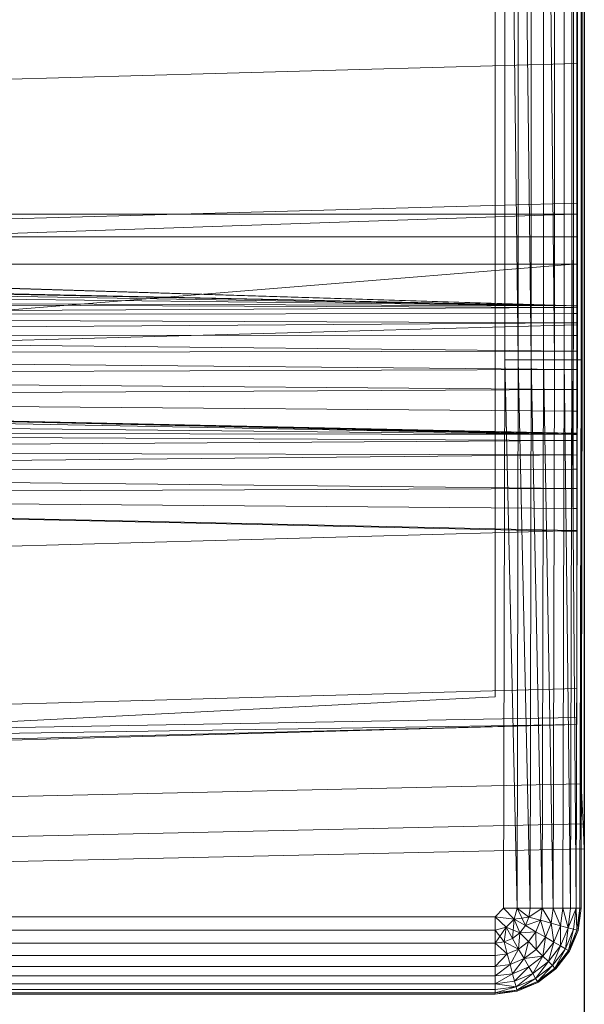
# Model space of a CAD drawing. Header units: metres. Extents: x 391.1 to 427.5, y 12.8 to 28.4.
# Tile 122 of 234: x 407.0807 to 407.1769, y 26.251 to 26.4187. Entities that reach past the tile are written whole.
import ezdxf

# ---------------------------------------------------------------- set-up
doc = ezdxf.new("R2010")
doc.units = ezdxf.units.M
for name, color, linetype, lineweight in [('A-DETL-____-MBND', 7, 'Continuous', 18), ('A-WALL-____-MCUT', 7, 'Continuous', 25), ('A-WALL-____-OTLN', 7, 'Continuous', 25)]:
    doc.layers.add(name, color=color, linetype=linetype, lineweight=lineweight)

# ---------------------------------------------------------------- blocks, each defined once
blk = doc.blocks.new('Family - Evans PA-152028-03_ENLLUMENAT_P0A')
at = {"layer": 'A-WALL-____-MCUT', "color": 253, "true_color": 0xaaaaaa}
blk.add_line((0.85, 0), (1.66046, 0), dxfattribs=at)
at = {"layer": 'A-WALL-____-OTLN', "color": 253, "lineweight": 18, "true_color": 0xaaaaaa}
blk.add_line((0, 0), (1.66046, 0), dxfattribs=at)
at = {"layer": 'A-WALL-____-OTLN', "color": 253, "true_color": 0xaaaaaa}
blk.add_line((0.85, 0), (1.66046, 0), dxfattribs=at)
blk = doc.blocks.new('Family - Inodor PA-152140-03_ENLLUMENAT_P0A')
at = {"layer": 'A-DETL-____-MBND', "color": 253, "true_color": 0xaaaaaa}
for p, q in [((0.72691, 0.38826), (0.72691, 0.01465)), ((0.72691, 0.38826), (0.72691, 0.01465)), ((0.72691, 0.03582), (0.72691, 0.36417)), ((0.72691, 0.36417), (0.72691, 0.03582)), ((0.72747, 0.36417), (0.72747, 0.03582)), ((0.72747, 0.03582), (0.72747, 0.36417)), ((0.71226, 0.05064), (0.71226, 0.35403)), ((0.71226, 0.05064), (0.71226, 0.35403)), ((0.71393, 0.29485), (0.71393, 0.10805)), ((0.71393, 0.29485), (0.71393, 0.10805)), ((0.71621, 0.10805), (0.71393, 0.29485)), ((0.71393, 0.29485), (0.71621, 0.10805)), ((0.71393, 0.29485), (0.71393, 0.10805)), ((0.71621, 0.29485), (0.71621, 0.10805)), ((0.71843, 0.10805), (0.71621, 0.29485)), ((0.71621, 0.29485), (0.71621, 0.10805)), ((0.71621, 0.29485), (0.71843, 0.10805)), ((0.71621, 0.29485), (0.71621, 0.10805)), ((0.71843, 0.29485), (0.71843, 0.10805)), ((0.71843, 0.29485), (0.71843, 0.10805)), ((0.71843, 0.29485), (0.71843, 0.10805)), ((0.72051, 0.29485), (0.72051, 0.10805)), ((0.72239, 0.10805), (0.72051, 0.29485)), ((0.72051, 0.29485), (0.72051, 0.10805)), ((0.72051, 0.29485), (0.72239, 0.10805)), ((0.72051, 0.29485), (0.72051, 0.10805)), ((0.72239, 0.29485), (0.72239, 0.10805)), ((0.72239, 0.29485), (0.72239, 0.10805)), ((0.72239, 0.29485), (0.72239, 0.10805)), ((0.72402, 0.29485), (0.72402, 0.10805)), ((0.72402, 0.29485), (0.72402, 0.10805)), ((0.72402, 0.29485), (0.72402, 0.10805)), ((0.72534, 0.29485), (0.72534, 0.10805)), ((0.72534, 0.29485), (0.72534, 0.10805)), ((0.72534, 0.29485), (0.72534, 0.10805)), ((0.72631, 0.29485), (0.72631, 0.10805)), ((0.72631, 0.29485), (0.72631, 0.10805)), ((0.72631, 0.29485), (0.72631, 0.10805)), ((0.72691, 0.29485), (0.72691, 0.10805)), ((0.72691, 0.29485), (0.72691, 0.10805)), ((0.72691, 0.29485), (0.72691, 0.10805)), ((0.72711, 0.29485), (0.72711, 0.10805)), ((0.72711, 0.29485), (0.72711, 0.10805)), ((0.7262, 0.28262), (0.7262, 0.11722)), ((0.72561, 0.13288), (0.72561, 0.26697)), ((0.72561, 0.26697), (0.72561, 0.13288)), ((0.72561, 0.26697), (0.72561, 0.13288)), ((0.72561, 0.26697), (0.72561, 0.13288)), ((0.7262, 0.26701), (0.7262, 0.13284)), ((0.7262, 0.13339), (0.7262, 0.267)), ((0.7262, 0.18393), (0.7262, 0.15852)), ((0.7262, 0.15852), (0.21652, 0.14444)), ((0.7262, 0.15852), (0.7262, 0.13475)), ((0.7262, 0.13475), (0.21652, 0.12067)), ((0.7262, 0.13475), (0.7262, 0.11399)), ((0.2042, 0.1334), (0.7256, 0.11726)), ((0.7262, 0.11723), (0.2042, 0.1334)), ((0.2042, 0.1334), (0.7256, 0.11726)), ((0.21593, 0.13288), (0.7256, 0.11726)), ((0.21593, 0.13288), (0.7256, 0.11726)), ((0.72561, 0.13288), (0.44571, 0.13288)), ((0.72561, 0.13288), (0.44571, 0.13288)), ((0.72561, 0.13288), (0.44571, 0.13288)), ((0.72561, 0.13288), (0.44571, 0.12326)), ((0.72561, 0.13288), (0.44571, 0.13288)), ((0.72561, 0.13288), (0.44571, 0.12326)), ((0.7256, 0.11726), (0.72561, 0.13288)), ((0.72561, 0.13288), (0.7256, 0.11726)), ((0.72561, 0.13288), (0.7262, 0.13285)), ((0.72561, 0.13288), (0.72561, 0.12899)), ((0.72561, 0.12899), (0.72561, 0.13288)), ((0.7262, 0.13285), (0.72561, 0.13288)), ((0.7262, 0.13284), (0.72561, 0.13288)), ((0.7262, 0.13284), (0.72561, 0.13288)), ((0.7262, 0.13339), (0.7262, 0.13285)), ((0.7262, 0.12897), (0.7262, 0.13285)), ((0.7262, 0.11728), (0.7262, 0.13284)), ((0.72561, 0.12899), (0.44571, 0.12899)), ((0.72561, 0.12899), (0.44571, 0.12899)), ((0.7262, 0.12897), (0.72561, 0.12899)), ((0.72561, 0.12899), (0.72561, 0.12431)), ((0.72561, 0.12431), (0.72561, 0.12899)), ((0.7262, 0.12897), (0.72561, 0.12899)), ((0.7262, 0.12431), (0.7262, 0.12897)), ((0.72561, 0.12431), (0.44571, 0.12431)), ((0.72561, 0.12431), (0.44571, 0.12431)), ((0.72561, 0.12431), (0.44572, 0.10165)), ((0.72561, 0.12431), (0.44572, 0.10165)), ((0.72555, 0.09531), (0.72561, 0.12431)), ((0.72561, 0.12431), (0.72555, 0.09531)), ((0.7262, 0.12431), (0.72561, 0.12431)), ((0.7262, 0.1243), (0.72561, 0.12431)), ((0.72561, 0.12431), (0.7262, 0.12431)), ((0.7262, 0.12428), (0.72561, 0.12431)), ((0.72561, 0.12431), (0.7262, 0.1243)), ((0.7262, 0.12428), (0.72561, 0.12431)), ((0.7262, 0.1243), (0.7262, 0.12431)), ((0.7262, 0.12428), (0.7262, 0.1243)), ((0.7262, 0.09539), (0.7262, 0.12428)), ((0.7256, 0.11726), (0.44571, 0.12326)), ((0.44571, 0.12326), (0.7256, 0.11726)), ((0.7256, 0.11726), (0.44571, 0.12326)), ((0.44571, 0.12326), (0.7256, 0.11726)), ((0.7256, 0.11726), (0.44571, 0.12295)), ((0.44571, 0.12295), (0.7256, 0.11726)), ((0.7256, 0.11726), (0.44571, 0.12197)), ((0.44571, 0.12197), (0.7256, 0.11726)), ((0.7256, 0.11726), (0.44571, 0.12037)), ((0.44571, 0.12037), (0.7256, 0.11726)), ((0.7256, 0.11726), (0.44571, 0.11819)), ((0.44571, 0.11819), (0.7256, 0.11726)), ((0.44571, 0.11819), (0.7256, 0.11694)), ((0.44571, 0.11819), (0.7256, 0.11694)), ((0.7256, 0.11694), (0.44571, 0.11552)), ((0.7256, 0.11694), (0.44571, 0.11552)), ((0.7256, 0.11596), (0.44571, 0.11552)), ((0.7256, 0.11596), (0.44571, 0.11552)), ((0.7262, 0.11728), (0.7256, 0.11726)), ((0.7256, 0.11726), (0.7262, 0.11728)), ((0.7262, 0.11722), (0.7256, 0.11726)), ((0.7256, 0.11726), (0.7256, 0.11694)), ((0.7256, 0.11694), (0.7256, 0.11726)), ((0.7262, 0.11722), (0.7256, 0.11726)), ((0.7262, 0.11723), (0.7256, 0.11726)), ((0.7262, 0.11723), (0.7256, 0.11726)), ((0.7262, 0.11691), (0.7256, 0.11694)), ((0.7256, 0.11694), (0.7256, 0.11596)), ((0.7256, 0.11596), (0.7256, 0.11694)), ((0.7262, 0.11691), (0.7256, 0.11694)), ((0.7262, 0.11594), (0.7256, 0.11596)), ((0.7256, 0.11596), (0.7256, 0.11436)), ((0.7256, 0.11436), (0.7256, 0.11596)), ((0.7262, 0.11594), (0.7256, 0.11596)), ((0.7262, 0.11723), (0.7262, 0.11728)), ((0.7262, 0.11691), (0.7262, 0.11722)), ((0.7262, 0.11594), (0.7262, 0.11691)), ((0.7262, 0.11434), (0.7262, 0.11594)), ((0.7256, 0.11436), (0.44571, 0.11552)), ((0.44571, 0.11552), (0.7256, 0.11436)), ((0.7256, 0.11436), (0.44571, 0.11242)), ((0.7256, 0.11436), (0.44571, 0.11242)), ((0.7262, 0.11434), (0.7256, 0.11436)), ((0.7256, 0.11436), (0.7256, 0.11219)), ((0.7256, 0.11219), (0.7256, 0.11436)), ((0.7262, 0.11434), (0.7256, 0.11436)), ((0.7262, 0.11218), (0.7262, 0.11434)), ((0.7262, 0.11399), (0.21652, 0.09991)), ((0.7256, 0.11219), (0.44571, 0.11242)), ((0.44571, 0.11242), (0.7256, 0.11219)), ((0.44571, 0.11242), (0.7256, 0.10951)), ((0.44571, 0.11242), (0.7256, 0.10951)), ((0.7262, 0.11399), (0.7262, 0.07896)), ((0.7262, 0.11218), (0.7256, 0.11219)), ((0.7256, 0.11219), (0.7256, 0.10951)), ((0.7256, 0.10951), (0.7256, 0.11219)), ((0.7262, 0.11218), (0.7256, 0.11219)), ((0.7262, 0.10951), (0.7262, 0.11218)), ((0.7256, 0.10951), (0.44571, 0.10898)), ((0.7256, 0.10951), (0.44571, 0.10898)), ((0.7262, 0.10951), (0.7256, 0.10951)), ((0.7256, 0.10951), (0.7256, 0.10641)), ((0.7262, 0.10951), (0.7256, 0.10951)), ((0.7256, 0.10951), (0.7262, 0.10951)), ((0.7256, 0.10641), (0.7256, 0.10951)), ((0.7262, 0.10951), (0.7256, 0.10951)), ((0.7262, 0.10642), (0.7262, 0.10951)), ((0.7256, 0.10641), (0.44571, 0.10898)), ((0.44571, 0.10898), (0.7256, 0.10641)), ((0.71393, 0.10805), (0.71373, 0.01465)), ((0.71393, 0.10805), (0.71373, 0.01465)), ((0.71393, 0.10805), (0.71373, 0.01465)), ((0.71621, 0.10805), (0.71393, 0.10805)), ((0.71621, 0.10805), (0.71393, 0.10805)), ((0.71601, 0.01465), (0.71393, 0.10805)), ((0.71393, 0.10805), (0.71601, 0.01465)), ((0.71621, 0.10805), (0.71601, 0.01465)), ((0.71621, 0.10805), (0.71601, 0.01465)), ((0.71621, 0.10805), (0.71601, 0.01465)), ((0.71843, 0.10805), (0.71621, 0.10805)), ((0.71843, 0.10805), (0.71621, 0.10805)), ((0.71823, 0.01465), (0.71621, 0.10805)), ((0.71621, 0.10805), (0.71823, 0.01465)), ((0.71843, 0.10805), (0.71823, 0.01465)), ((0.71843, 0.10805), (0.71823, 0.01465)), ((0.71843, 0.10805), (0.71823, 0.01465)), ((0.72051, 0.10805), (0.71843, 0.10805)), ((0.72051, 0.10805), (0.71843, 0.10805)), ((0.72031, 0.01465), (0.71843, 0.10805)), ((0.71843, 0.10805), (0.72031, 0.01465)), ((0.72051, 0.10805), (0.72031, 0.01465)), ((0.72051, 0.10805), (0.72031, 0.01465)), ((0.72051, 0.10805), (0.72031, 0.01465)), ((0.72239, 0.10805), (0.72051, 0.10805)), ((0.72239, 0.10805), (0.72051, 0.10805)), ((0.72219, 0.01465), (0.72051, 0.10805)), ((0.72051, 0.10805), (0.72219, 0.01465)), ((0.72239, 0.10805), (0.72219, 0.01465)), ((0.72239, 0.10805), (0.72219, 0.01465)), ((0.72239, 0.10805), (0.72219, 0.01465)), ((0.72402, 0.10805), (0.72239, 0.10805)), ((0.72402, 0.10805), (0.72239, 0.10805)), ((0.72402, 0.10805), (0.72382, 0.01465)), ((0.72402, 0.10805), (0.72382, 0.01465)), ((0.72402, 0.10805), (0.72382, 0.01465)), ((0.72534, 0.10805), (0.72402, 0.10805)), ((0.72534, 0.10805), (0.72402, 0.10805)), ((0.72534, 0.10805), (0.72402, 0.10805)), ((0.72514, 0.01465), (0.72402, 0.10805)), ((0.72402, 0.10805), (0.72514, 0.01465)), ((0.72534, 0.10805), (0.72514, 0.01465)), ((0.72534, 0.10805), (0.72514, 0.01465)), ((0.72534, 0.10805), (0.72514, 0.01465)), ((0.72631, 0.10805), (0.72534, 0.10805)), ((0.72631, 0.10805), (0.72534, 0.10805)), ((0.72631, 0.10805), (0.72534, 0.10805)), ((0.72611, 0.01465), (0.72534, 0.10805)), ((0.72534, 0.10805), (0.72611, 0.01465)), ((0.72631, 0.10805), (0.72611, 0.01465)), ((0.72631, 0.10805), (0.72611, 0.01465)), ((0.72631, 0.10805), (0.72611, 0.01465)), ((0.72691, 0.10805), (0.72631, 0.10805)), ((0.72691, 0.10805), (0.72631, 0.10805)), ((0.72691, 0.10805), (0.72631, 0.10805)), ((0.72691, 0.10805), (0.72671, 0.01465)), ((0.72691, 0.10805), (0.72671, 0.01465)), ((0.72691, 0.10805), (0.72671, 0.01465)), ((0.72711, 0.10805), (0.72691, 0.10805)), ((0.72711, 0.10805), (0.72691, 0.01465)), ((0.72711, 0.10805), (0.72691, 0.10805)), ((0.72711, 0.10805), (0.72691, 0.01465)), ((0.72711, 0.10805), (0.72691, 0.10805)), ((0.72691, 0.01465), (0.72691, 0.10805)), ((0.72691, 0.10805), (0.72691, 0.01465)), ((0.7256, 0.10641), (0.44571, 0.10533)), ((0.7256, 0.10641), (0.44571, 0.10533)), ((0.7262, 0.10642), (0.7256, 0.10641)), ((0.7262, 0.10642), (0.7256, 0.10641)), ((0.7256, 0.10641), (0.7262, 0.10642)), ((0.7256, 0.10641), (0.7262, 0.10642)), ((0.7262, 0.10641), (0.7256, 0.10641)), ((0.7256, 0.10298), (0.7256, 0.10641)), ((0.7262, 0.10641), (0.7256, 0.10641)), ((0.7256, 0.10641), (0.7256, 0.10298)), ((0.7262, 0.10642), (0.7262, 0.10642)), ((0.7262, 0.10641), (0.7262, 0.10642)), ((0.7262, 0.10299), (0.7262, 0.10641)), ((0.7256, 0.10298), (0.44571, 0.10533)), ((0.44571, 0.10533), (0.7256, 0.10298)), ((0.7256, 0.10298), (0.44571, 0.10156)), ((0.7256, 0.10298), (0.44571, 0.10156)), ((0.7262, 0.10299), (0.7256, 0.10298)), ((0.7256, 0.10298), (0.7262, 0.10299)), ((0.7262, 0.10298), (0.7256, 0.10298)), ((0.7262, 0.10297), (0.7256, 0.10298)), ((0.7256, 0.10298), (0.7262, 0.10298)), ((0.7256, 0.10298), (0.7256, 0.09932)), ((0.7256, 0.09932), (0.7256, 0.10298)), ((0.7262, 0.10297), (0.7256, 0.10298)), ((0.7262, 0.10298), (0.7262, 0.10299)), ((0.7262, 0.10297), (0.7262, 0.10298)), ((0.7262, 0.09933), (0.7262, 0.10297)), ((0.72555, 0.09531), (0.44566, 0.10065)), ((0.44566, 0.10065), (0.72555, 0.09531)), ((0.7256, 0.09932), (0.44571, 0.10156)), ((0.44571, 0.10156), (0.7256, 0.09932)), ((0.44571, 0.10156), (0.7256, 0.09555)), ((0.7262, 0.09542), (0.44571, 0.10156)), ((0.44571, 0.10156), (0.7256, 0.09555)), ((0.72555, 0.09531), (0.44572, 0.10165)), ((0.44572, 0.10165), (0.72555, 0.09531)), ((0.7262, 0.09933), (0.7256, 0.09932)), ((0.7256, 0.09932), (0.7262, 0.09933)), ((0.7256, 0.09932), (0.7256, 0.09555)), ((0.7262, 0.09932), (0.7256, 0.09932)), ((0.7256, 0.09555), (0.7256, 0.09932)), ((0.7262, 0.09932), (0.7256, 0.09932)), ((0.7262, 0.09932), (0.7262, 0.09933)), ((0.7262, 0.09556), (0.7262, 0.09932)), ((0.72555, 0.09531), (0.44566, 0.0982)), ((0.44566, 0.0982), (0.72555, 0.09531)), ((0.72555, 0.09531), (0.44566, 0.09576)), ((0.44566, 0.09576), (0.72555, 0.09531)), ((0.44566, 0.09576), (0.72555, 0.09431)), ((0.44566, 0.09576), (0.72555, 0.09431)), ((0.72555, 0.09431), (0.44566, 0.09248)), ((0.72555, 0.09431), (0.44566, 0.09248)), ((0.7262, 0.09539), (0.72555, 0.09531)), ((0.72555, 0.09531), (0.7262, 0.09539)), ((0.7262, 0.09528), (0.72555, 0.09531)), ((0.72555, 0.09531), (0.72555, 0.09431)), ((0.72555, 0.09431), (0.72555, 0.09531)), ((0.7262, 0.09528), (0.72555, 0.09531)), ((0.7262, 0.09428), (0.72555, 0.09431)), ((0.72555, 0.09431), (0.72555, 0.09185)), ((0.72555, 0.09185), (0.72555, 0.09431)), ((0.7262, 0.09428), (0.72555, 0.09431)), ((0.7262, 0.09556), (0.7256, 0.09555)), ((0.7256, 0.09555), (0.7262, 0.09556)), ((0.7262, 0.09552), (0.7256, 0.09555)), ((0.7262, 0.09555), (0.7256, 0.09555)), ((0.7262, 0.09553), (0.7256, 0.09555)), ((0.7256, 0.09555), (0.7262, 0.09555)), ((0.7262, 0.09552), (0.7256, 0.09555)), ((0.7256, 0.09555), (0.7262, 0.09553)), ((0.7262, 0.09555), (0.7262, 0.09556)), ((0.7262, 0.09553), (0.7262, 0.09555)), ((0.7262, 0.09552), (0.7262, 0.09553)), ((0.7262, 0.09542), (0.7262, 0.09552)), ((0.7262, 0.09528), (0.7262, 0.09539)), ((0.7262, 0.09428), (0.7262, 0.09528)), ((0.7262, 0.09183), (0.7262, 0.09428)), ((0.72555, 0.09185), (0.44566, 0.09248)), ((0.44566, 0.09248), (0.72555, 0.09185)), ((0.72555, 0.09185), (0.44566, 0.08906)), ((0.72555, 0.09185), (0.44566, 0.08906)), ((0.7262, 0.09183), (0.72555, 0.09185)), ((0.72555, 0.09185), (0.72555, 0.08942)), ((0.72555, 0.08942), (0.72555, 0.09185)), ((0.7262, 0.09183), (0.72555, 0.09185)), ((0.7262, 0.08941), (0.7262, 0.09183)), ((0.72555, 0.08942), (0.44566, 0.08906)), ((0.72555, 0.08942), (0.44566, 0.08906)), ((0.72555, 0.08614), (0.44566, 0.08906)), ((0.44566, 0.08906), (0.72555, 0.08614)), ((0.7262, 0.08941), (0.72555, 0.08942)), ((0.72555, 0.08942), (0.72555, 0.08614)), ((0.72555, 0.08614), (0.72555, 0.08942)), ((0.7262, 0.08941), (0.72555, 0.08942)), ((0.7262, 0.08614), (0.7262, 0.08941)), ((0.72555, 0.08614), (0.44566, 0.08497)), ((0.72555, 0.08614), (0.44566, 0.08497)), ((0.7262, 0.08614), (0.72555, 0.08614)), ((0.7262, 0.08614), (0.72555, 0.08614)), ((0.72555, 0.08614), (0.7262, 0.08614)), ((0.72555, 0.08272), (0.72555, 0.08614)), ((0.7262, 0.08614), (0.72555, 0.08614)), ((0.72555, 0.08614), (0.72555, 0.08272)), ((0.7262, 0.08614), (0.7262, 0.08614)), ((0.7262, 0.08273), (0.7262, 0.08614)), ((0.72555, 0.08272), (0.44566, 0.08497)), ((0.44566, 0.08497), (0.72555, 0.08272)), ((0.44566, 0.08497), (0.72555, 0.07896)), ((0.7262, 0.07882), (0.44566, 0.08497)), ((0.44566, 0.08497), (0.72555, 0.07896)), ((0.7262, 0.08273), (0.72555, 0.08272)), ((0.72555, 0.08272), (0.7262, 0.08273)), ((0.7262, 0.08272), (0.72555, 0.08272)), ((0.72555, 0.08272), (0.72555, 0.07896)), ((0.7262, 0.08271), (0.72555, 0.08272)), ((0.72555, 0.08272), (0.7262, 0.08272)), ((0.72555, 0.07896), (0.72555, 0.08272)), ((0.7262, 0.08271), (0.72555, 0.08272)), ((0.7262, 0.08272), (0.7262, 0.08273)), ((0.7262, 0.08271), (0.7262, 0.08272)), ((0.7262, 0.07897), (0.7262, 0.08271)), ((0.7262, 0.07896), (0.21652, 0.06488)), ((0.7262, 0.07897), (0.72555, 0.07896)), ((0.72555, 0.07896), (0.7262, 0.07897)), ((0.7262, 0.07894), (0.72555, 0.07896)), ((0.7262, 0.07896), (0.72555, 0.07896)), ((0.7262, 0.07894), (0.72555, 0.07896)), ((0.72555, 0.07896), (0.7262, 0.07896)), ((0.7262, 0.07894), (0.72555, 0.07896)), ((0.72555, 0.07896), (0.7262, 0.07894)), ((0.7262, 0.07896), (0.7262, 0.07897)), ((0.7262, 0.07896), (0.7262, 0.05207)), ((0.7262, 0.07894), (0.7262, 0.07896)), ((0.7262, 0.07882), (0.7262, 0.07894)), ((0.7262, 0.07894), (0.7262, 0.07894)), ((0.7262, 0.05207), (0.21652, 0.03799)), ((0.7262, 0.05207), (0.7262, 0.04712)), ((0.71226, 0.05064), (0.54781, 0.04228)), ((0.57586, 0.0437), (0.71226, 0.05064)), ((0.7262, 0.04712), (0.21652, 0.03799)), ((0.7262, 0.04712), (0.7262, 0.04594)), ((0.7262, 0.04594), (0.21652, 0.03799)), ((0.7262, 0.04594), (0.21652, 0.03305)), ((0.7262, 0.04594), (0.21652, 0.03186)), ((0.40749, 0.0287), (0.72691, 0.03582)), ((0.40749, 0.0287), (0.72691, 0.03582)), ((0.72725, 0.02899), (0.72691, 0.03582)), ((0.72691, 0.03582), (0.72725, 0.02899)), ((0.72747, 0.03582), (0.72747, 0.02899)), ((0.72747, 0.02899), (0.72747, 0.03582)), ((0.40776, 0.02187), (0.72725, 0.02899)), ((0.40776, 0.02187), (0.72725, 0.02899)), ((0.72747, 0.02477), (0.72725, 0.02899)), ((0.72725, 0.02899), (0.72747, 0.02477)), ((0.72747, 0.02899), (0.72747, 0.02477)), ((0.72747, 0.02477), (0.72747, 0.02899)), ((0.40793, 0.01764), (0.72747, 0.02477)), ((0.40793, 0.01764), (0.72747, 0.02477)), ((0.71373, 0.01465), (0.71226, 0.01318)), ((0.71373, 0.01465), (0.71226, 0.01318)), ((0.71373, 0.01465), (0.71226, 0.01318)), ((0.71601, 0.01465), (0.71373, 0.01465)), ((0.71551, 0.01277), (0.71373, 0.01465)), ((0.71601, 0.01465), (0.71373, 0.01465)), ((0.71373, 0.01465), (0.71601, 0.01465)), ((0.71373, 0.01465), (0.71551, 0.01277)), ((0.71373, 0.01465), (0.71551, 0.01277)), ((0.71601, 0.01465), (0.71551, 0.01277)), ((0.71601, 0.01465), (0.71551, 0.01277)), ((0.71601, 0.01465), (0.71551, 0.01277)), ((0.71823, 0.01465), (0.71601, 0.01465)), ((0.71802, 0.01311), (0.71601, 0.01465)), ((0.71823, 0.01465), (0.71601, 0.01465)), ((0.71823, 0.01465), (0.71601, 0.01465)), ((0.71802, 0.01311), (0.71601, 0.01465)), ((0.71601, 0.01465), (0.71802, 0.01311)), ((0.71601, 0.01465), (0.71743, 0.01167)), ((0.71601, 0.01465), (0.71743, 0.01167)), ((0.71802, 0.01311), (0.71823, 0.01465)), ((0.72031, 0.01465), (0.71802, 0.01311)), ((0.71802, 0.01311), (0.71823, 0.01465)), ((0.72031, 0.01465), (0.71802, 0.01311)), ((0.71823, 0.01465), (0.71802, 0.01311)), ((0.72031, 0.01465), (0.71823, 0.01465)), ((0.72031, 0.01465), (0.71823, 0.01465)), ((0.72031, 0.01465), (0.71823, 0.01465)), ((0.72031, 0.01465), (0.72003, 0.01257)), ((0.72031, 0.01465), (0.72003, 0.01257)), ((0.72031, 0.01465), (0.72003, 0.01257)), ((0.72219, 0.01465), (0.72031, 0.01465)), ((0.72219, 0.01465), (0.72031, 0.01465)), ((0.72219, 0.01465), (0.72031, 0.01465)), ((0.72185, 0.01208), (0.72031, 0.01465)), ((0.72031, 0.01465), (0.72185, 0.01208)), ((0.72219, 0.01465), (0.72185, 0.01208)), ((0.72219, 0.01465), (0.72185, 0.01208)), ((0.72219, 0.01465), (0.72185, 0.01208)), ((0.72382, 0.01465), (0.72219, 0.01465)), ((0.72382, 0.01465), (0.72219, 0.01465)), ((0.72382, 0.01465), (0.72219, 0.01465)), ((0.72342, 0.01166), (0.72219, 0.01465)), ((0.72219, 0.01465), (0.72342, 0.01166)), ((0.72382, 0.01465), (0.72342, 0.01166)), ((0.72382, 0.01465), (0.72342, 0.01166)), ((0.72382, 0.01465), (0.72342, 0.01166)), ((0.72514, 0.01465), (0.72382, 0.01465)), ((0.72514, 0.01465), (0.72382, 0.01465)), ((0.72514, 0.01465), (0.72382, 0.01465)), ((0.7247, 0.01132), (0.72382, 0.01465)), ((0.72382, 0.01465), (0.7247, 0.01132)), ((0.7247, 0.01132), (0.72514, 0.01465)), ((0.72611, 0.01465), (0.7247, 0.01132)), ((0.7247, 0.01132), (0.72514, 0.01465)), ((0.72611, 0.01465), (0.7247, 0.01132)), ((0.72514, 0.01465), (0.7247, 0.01132)), ((0.72611, 0.01465), (0.72514, 0.01465)), ((0.72611, 0.01465), (0.72514, 0.01465)), ((0.72611, 0.01465), (0.72514, 0.01465)), ((0.72611, 0.01465), (0.72564, 0.01106)), ((0.72611, 0.01465), (0.72564, 0.01106)), ((0.72611, 0.01465), (0.72564, 0.01106)), ((0.72671, 0.01465), (0.72611, 0.01465)), ((0.72671, 0.01465), (0.72611, 0.01465)), ((0.72671, 0.01465), (0.72611, 0.01465)), ((0.72621, 0.01091), (0.72611, 0.01465)), ((0.72611, 0.01465), (0.72621, 0.01091)), ((0.72671, 0.01465), (0.72621, 0.01091)), ((0.72671, 0.01465), (0.72621, 0.01091)), ((0.72671, 0.01465), (0.72621, 0.01091)), ((0.72691, 0.01465), (0.72641, 0.01086)), ((0.72691, 0.01465), (0.72641, 0.01086)), ((0.72691, 0.01465), (0.72641, 0.01086)), ((0.72691, 0.01465), (0.72641, 0.01086)), ((0.72641, 0.01086), (0.72671, 0.01465)), ((0.72671, 0.01465), (0.72641, 0.01086)), ((0.72691, 0.01465), (0.72671, 0.01465)), ((0.72691, 0.01465), (0.72671, 0.01465)), ((0.72691, 0.01465), (0.72671, 0.01465)), ((0.71226, 0.01318), (0.57723, 0.01318)), ((0.71226, 0.01318), (0.57723, 0.01318)), ((0.71226, 0.01318), (0.57723, 0.01318)), ((0.71413, 0.0114), (0.71226, 0.01318)), ((0.71226, 0.01318), (0.71226, 0.0109)), ((0.71551, 0.01277), (0.71226, 0.01318)), ((0.71226, 0.01318), (0.71551, 0.01277)), ((0.71226, 0.01318), (0.71413, 0.0114)), ((0.71226, 0.01318), (0.71226, 0.0109)), ((0.71226, 0.01318), (0.71413, 0.0114)), ((0.71226, 0.01318), (0.71226, 0.0109)), ((0.71551, 0.01277), (0.71413, 0.0114)), ((0.71551, 0.01277), (0.71413, 0.0114)), ((0.71551, 0.01277), (0.71413, 0.0114)), ((0.71551, 0.01277), (0.71524, 0.00948)), ((0.71551, 0.01277), (0.71524, 0.00948)), ((0.71802, 0.01311), (0.71551, 0.01277)), ((0.71743, 0.01167), (0.71551, 0.01277)), ((0.71648, 0.01043), (0.71551, 0.01277)), ((0.71743, 0.01167), (0.71551, 0.01277)), ((0.71551, 0.01277), (0.71743, 0.01167)), ((0.71551, 0.01277), (0.71648, 0.01043)), ((0.71551, 0.01277), (0.71648, 0.01043)), ((0.71802, 0.01311), (0.71743, 0.01167)), ((0.71802, 0.01311), (0.71743, 0.01167)), ((0.71802, 0.01311), (0.71743, 0.01167)), ((0.72003, 0.01257), (0.71743, 0.01167)), ((0.72003, 0.01257), (0.71743, 0.01167)), ((0.72003, 0.01257), (0.71802, 0.01311)), ((0.72003, 0.01257), (0.71802, 0.01311)), ((0.71802, 0.01311), (0.72003, 0.01257)), ((0.72003, 0.01257), (0.71923, 0.01062)), ((0.72003, 0.01257), (0.71923, 0.01062)), ((0.72003, 0.01257), (0.71923, 0.01062)), ((0.72185, 0.01208), (0.72003, 0.01257)), ((0.72185, 0.01208), (0.72003, 0.01257)), ((0.72003, 0.01257), (0.72185, 0.01208)), ((0.72003, 0.01257), (0.72086, 0.00968)), ((0.72003, 0.01257), (0.72086, 0.00968)), ((0.72185, 0.01208), (0.72086, 0.00968)), ((0.72185, 0.01208), (0.72086, 0.00968)), ((0.72185, 0.01208), (0.72086, 0.00968)), ((0.72342, 0.01166), (0.72185, 0.01208)), ((0.72342, 0.01166), (0.72185, 0.01208)), ((0.72185, 0.01208), (0.72342, 0.01166)), ((0.72185, 0.01208), (0.72227, 0.00887)), ((0.72185, 0.01208), (0.72227, 0.00887)), ((0.71226, 0.0109), (0.57723, 0.0109)), ((0.71226, 0.0109), (0.57723, 0.0109)), ((0.71226, 0.0109), (0.57723, 0.0109)), ((0.71413, 0.0114), (0.71226, 0.0109)), ((0.71413, 0.0114), (0.71226, 0.0109)), ((0.71413, 0.0114), (0.71226, 0.00868)), ((0.71413, 0.0114), (0.71226, 0.0109)), ((0.71413, 0.0114), (0.71226, 0.00868)), ((0.7138, 0.00888), (0.71226, 0.0109)), ((0.71226, 0.0109), (0.71226, 0.00868)), ((0.71226, 0.00868), (0.71226, 0.0109)), ((0.71226, 0.0109), (0.71226, 0.00868)), ((0.71413, 0.0114), (0.7138, 0.00888)), ((0.71413, 0.0114), (0.7138, 0.00888)), ((0.71413, 0.0114), (0.7138, 0.00888)), ((0.71648, 0.01043), (0.71413, 0.0114)), ((0.71524, 0.00948), (0.71413, 0.0114)), ((0.71524, 0.00948), (0.71413, 0.0114)), ((0.71413, 0.0114), (0.71524, 0.00948)), ((0.71648, 0.01043), (0.71524, 0.00948)), ((0.71648, 0.01043), (0.71524, 0.00948)), ((0.71648, 0.01043), (0.71524, 0.00948)), ((0.71648, 0.01043), (0.71628, 0.00768)), ((0.71648, 0.01043), (0.71628, 0.00768)), ((0.71743, 0.01167), (0.71648, 0.01043)), ((0.71743, 0.01167), (0.71648, 0.01043)), ((0.71743, 0.01167), (0.71648, 0.01043)), ((0.71923, 0.01062), (0.71648, 0.01043)), ((0.71923, 0.01062), (0.71648, 0.01043)), ((0.71795, 0.00896), (0.71648, 0.01043)), ((0.71795, 0.00896), (0.71648, 0.01043)), ((0.71648, 0.01043), (0.71795, 0.00896)), ((0.71923, 0.01062), (0.71743, 0.01167)), ((0.71923, 0.01062), (0.71743, 0.01167)), ((0.71743, 0.01167), (0.71923, 0.01062)), ((0.71923, 0.01062), (0.71795, 0.00896)), ((0.71923, 0.01062), (0.71795, 0.00896)), ((0.71923, 0.01062), (0.71795, 0.00896)), ((0.72086, 0.00968), (0.71923, 0.01062)), ((0.72086, 0.00968), (0.71923, 0.01062)), ((0.71923, 0.01062), (0.72086, 0.00968)), ((0.71923, 0.01062), (0.71928, 0.00763)), ((0.71923, 0.01062), (0.71928, 0.00763)), ((0.72342, 0.01166), (0.72227, 0.00887)), ((0.72342, 0.01166), (0.72227, 0.00887)), ((0.72342, 0.01166), (0.72227, 0.00887)), ((0.72342, 0.01166), (0.72341, 0.00821)), ((0.72342, 0.01166), (0.72341, 0.00821)), ((0.7247, 0.01132), (0.72341, 0.00821)), ((0.7247, 0.01132), (0.72341, 0.00821)), ((0.7247, 0.01132), (0.72341, 0.00821)), ((0.7247, 0.01132), (0.72342, 0.01166)), ((0.7247, 0.01132), (0.72342, 0.01166)), ((0.72342, 0.01166), (0.7247, 0.01132)), ((0.7247, 0.01132), (0.72425, 0.00772)), ((0.7247, 0.01132), (0.72425, 0.00772)), ((0.72564, 0.01106), (0.72425, 0.00772)), ((0.72564, 0.01106), (0.72425, 0.00772)), ((0.72564, 0.01106), (0.72425, 0.00772)), ((0.72564, 0.01106), (0.7247, 0.01132)), ((0.72564, 0.01106), (0.7247, 0.01132)), ((0.7247, 0.01132), (0.72564, 0.01106)), ((0.72564, 0.01106), (0.72477, 0.00743)), ((0.72564, 0.01106), (0.72477, 0.00743)), ((0.72621, 0.01091), (0.72477, 0.00743)), ((0.72621, 0.01091), (0.72477, 0.00743)), ((0.72621, 0.01091), (0.72477, 0.00743)), ((0.72621, 0.01091), (0.72494, 0.00733)), ((0.72621, 0.01091), (0.72494, 0.00733)), ((0.72641, 0.01086), (0.72494, 0.00733)), ((0.72641, 0.01086), (0.72494, 0.00733)), ((0.72641, 0.01086), (0.72494, 0.00733)), ((0.72641, 0.01086), (0.72494, 0.00733)), ((0.72621, 0.01091), (0.72564, 0.01106)), ((0.72621, 0.01091), (0.72564, 0.01106)), ((0.72564, 0.01106), (0.72621, 0.01091)), ((0.72641, 0.01086), (0.72621, 0.01091)), ((0.72641, 0.01086), (0.72621, 0.01091)), ((0.72621, 0.01091), (0.72641, 0.01086)), ((0.71226, 0.00868), (0.57723, 0.00868)), ((0.71226, 0.00868), (0.57723, 0.00868)), ((0.71226, 0.00868), (0.57723, 0.00868)), ((0.7138, 0.00888), (0.71226, 0.00868)), ((0.7138, 0.00888), (0.71226, 0.00868)), ((0.7138, 0.00888), (0.71226, 0.00868)), ((0.71226, 0.00868), (0.71226, 0.0066)), ((0.71434, 0.00687), (0.71226, 0.00868)), ((0.71226, 0.00868), (0.71226, 0.0066)), ((0.71226, 0.00868), (0.71434, 0.00687)), ((0.71226, 0.00868), (0.71226, 0.0066)), ((0.71524, 0.00948), (0.7138, 0.00888)), ((0.71524, 0.00948), (0.7138, 0.00888)), ((0.71524, 0.00948), (0.7138, 0.00888)), ((0.7138, 0.00888), (0.71434, 0.00687)), ((0.71628, 0.00768), (0.7138, 0.00888)), ((0.7138, 0.00888), (0.71434, 0.00687)), ((0.7138, 0.00888), (0.71628, 0.00768)), ((0.7138, 0.00888), (0.71434, 0.00687)), ((0.71628, 0.00768), (0.71524, 0.00948)), ((0.71628, 0.00768), (0.71524, 0.00948)), ((0.71524, 0.00948), (0.71628, 0.00768)), ((0.71795, 0.00896), (0.71628, 0.00768)), ((0.71795, 0.00896), (0.71628, 0.00768)), ((0.71795, 0.00896), (0.71628, 0.00768)), ((0.71795, 0.00896), (0.71722, 0.00605)), ((0.71795, 0.00896), (0.71722, 0.00605)), ((0.71928, 0.00763), (0.71795, 0.00896)), ((0.71928, 0.00763), (0.71795, 0.00896)), ((0.71795, 0.00896), (0.71928, 0.00763)), ((0.72086, 0.00968), (0.71928, 0.00763)), ((0.72086, 0.00968), (0.71928, 0.00763)), ((0.72086, 0.00968), (0.71928, 0.00763)), ((0.72086, 0.00968), (0.72043, 0.00648)), ((0.72086, 0.00968), (0.72043, 0.00648)), ((0.72227, 0.00887), (0.72043, 0.00648)), ((0.72227, 0.00887), (0.72043, 0.00648)), ((0.72227, 0.00887), (0.72043, 0.00648)), ((0.72227, 0.00887), (0.72086, 0.00968)), ((0.72227, 0.00887), (0.72086, 0.00968)), ((0.72086, 0.00968), (0.72227, 0.00887)), ((0.72227, 0.00887), (0.72136, 0.00554)), ((0.72227, 0.00887), (0.72136, 0.00554)), ((0.72341, 0.00821), (0.72227, 0.00887)), ((0.72341, 0.00821), (0.72227, 0.00887)), ((0.72227, 0.00887), (0.72341, 0.00821)), ((0.71434, 0.00687), (0.71226, 0.0066)), ((0.71434, 0.00687), (0.71226, 0.0066)), ((0.71434, 0.00687), (0.71226, 0.00472)), ((0.71434, 0.00687), (0.71226, 0.0066)), ((0.71434, 0.00687), (0.71226, 0.00472)), ((0.71628, 0.00768), (0.71434, 0.00687)), ((0.71628, 0.00768), (0.71434, 0.00687)), ((0.71628, 0.00768), (0.71434, 0.00687)), ((0.71483, 0.00505), (0.71434, 0.00687)), ((0.71483, 0.00505), (0.71434, 0.00687)), ((0.71434, 0.00687), (0.71483, 0.00505)), ((0.71628, 0.00768), (0.71483, 0.00505)), ((0.71628, 0.00768), (0.71483, 0.00505)), ((0.71722, 0.00605), (0.71628, 0.00768)), ((0.71722, 0.00605), (0.71628, 0.00768)), ((0.71628, 0.00768), (0.71722, 0.00605)), ((0.71928, 0.00763), (0.71722, 0.00605)), ((0.71928, 0.00763), (0.71722, 0.00605)), ((0.71928, 0.00763), (0.71722, 0.00605)), ((0.72043, 0.00648), (0.71928, 0.00763)), ((0.72043, 0.00648), (0.71928, 0.00763)), ((0.71928, 0.00763), (0.72043, 0.00648)), ((0.72341, 0.00821), (0.72136, 0.00554)), ((0.72341, 0.00821), (0.72136, 0.00554)), ((0.72341, 0.00821), (0.72136, 0.00554)), ((0.72341, 0.00821), (0.72205, 0.00485)), ((0.72341, 0.00821), (0.72205, 0.00485)), ((0.72425, 0.00772), (0.72205, 0.00485)), ((0.72425, 0.00772), (0.72205, 0.00485)), ((0.72425, 0.00772), (0.72205, 0.00485)), ((0.72425, 0.00772), (0.72247, 0.00443)), ((0.72425, 0.00772), (0.72247, 0.00443)), ((0.72477, 0.00743), (0.72247, 0.00443)), ((0.72477, 0.00743), (0.72247, 0.00443)), ((0.72477, 0.00743), (0.72247, 0.00443)), ((0.72477, 0.00743), (0.72262, 0.00429)), ((0.72477, 0.00743), (0.72262, 0.00429)), ((0.72494, 0.00733), (0.72262, 0.00429)), ((0.72494, 0.00733), (0.72262, 0.00429)), ((0.72494, 0.00733), (0.72262, 0.00429)), ((0.72494, 0.00733), (0.72262, 0.00429)), ((0.72425, 0.00772), (0.72341, 0.00821)), ((0.72425, 0.00772), (0.72341, 0.00821)), ((0.72341, 0.00821), (0.72425, 0.00772)), ((0.72477, 0.00743), (0.72425, 0.00772)), ((0.72477, 0.00743), (0.72425, 0.00772)), ((0.72425, 0.00772), (0.72477, 0.00743)), ((0.72494, 0.00733), (0.72477, 0.00743)), ((0.72494, 0.00733), (0.72477, 0.00743)), ((0.72477, 0.00743), (0.72494, 0.00733)), ((0.71226, 0.0066), (0.57723, 0.0066)), ((0.71226, 0.0066), (0.57723, 0.0066)), ((0.71226, 0.0066), (0.57723, 0.0066)), ((0.71226, 0.00472), (0.71226, 0.0066)), ((0.71226, 0.00472), (0.71226, 0.0066)), ((0.71226, 0.0066), (0.71226, 0.00472)), ((0.71483, 0.00505), (0.71226, 0.00472)), ((0.71483, 0.00505), (0.71226, 0.00472)), ((0.71483, 0.00505), (0.71226, 0.00309)), ((0.71483, 0.00505), (0.71226, 0.00472)), ((0.71483, 0.00505), (0.71226, 0.00309)), ((0.71722, 0.00605), (0.71483, 0.00505)), ((0.71722, 0.00605), (0.71483, 0.00505)), ((0.71722, 0.00605), (0.71483, 0.00505)), ((0.71525, 0.00348), (0.71483, 0.00505)), ((0.71525, 0.00348), (0.71483, 0.00505)), ((0.71483, 0.00505), (0.71525, 0.00348)), ((0.71722, 0.00605), (0.71525, 0.00348)), ((0.71722, 0.00605), (0.71525, 0.00348)), ((0.72043, 0.00648), (0.71722, 0.00605)), ((0.72043, 0.00648), (0.71722, 0.00605)), ((0.71804, 0.00464), (0.71722, 0.00605)), ((0.71804, 0.00464), (0.71722, 0.00605)), ((0.71722, 0.00605), (0.71804, 0.00464)), ((0.72043, 0.00648), (0.71804, 0.00464)), ((0.72043, 0.00648), (0.71804, 0.00464)), ((0.72043, 0.00648), (0.71804, 0.00464)), ((0.72043, 0.00648), (0.7187, 0.0035)), ((0.72043, 0.00648), (0.7187, 0.0035)), ((0.72136, 0.00554), (0.7187, 0.0035)), ((0.72136, 0.00554), (0.7187, 0.0035)), ((0.72136, 0.00554), (0.7187, 0.0035)), ((0.72136, 0.00554), (0.71918, 0.00265)), ((0.72136, 0.00554), (0.71918, 0.00265)), ((0.72136, 0.00554), (0.72043, 0.00648)), ((0.72136, 0.00554), (0.72043, 0.00648)), ((0.72043, 0.00648), (0.72136, 0.00554)), ((0.72205, 0.00485), (0.72136, 0.00554)), ((0.72205, 0.00485), (0.72136, 0.00554)), ((0.72136, 0.00554), (0.72205, 0.00485)), ((0.71226, 0.00472), (0.57723, 0.00472)), ((0.71226, 0.00472), (0.57723, 0.00472)), ((0.71226, 0.00472), (0.57723, 0.00472)), ((0.71226, 0.00309), (0.71226, 0.00472)), ((0.71226, 0.00309), (0.71226, 0.00472)), ((0.71226, 0.00472), (0.71226, 0.00309)), ((0.71525, 0.00348), (0.71226, 0.00309)), ((0.71525, 0.00348), (0.71226, 0.00309)), ((0.71525, 0.00348), (0.71226, 0.00177)), ((0.71525, 0.00348), (0.71226, 0.00309)), ((0.71525, 0.00348), (0.71226, 0.00177)), ((0.71804, 0.00464), (0.71525, 0.00348)), ((0.71804, 0.00464), (0.71525, 0.00348)), ((0.71804, 0.00464), (0.71525, 0.00348)), ((0.71559, 0.00221), (0.71525, 0.00348)), ((0.71559, 0.00221), (0.71525, 0.00348)), ((0.71525, 0.00348), (0.71559, 0.00221)), ((0.71804, 0.00464), (0.71559, 0.00221)), ((0.71804, 0.00464), (0.71559, 0.00221)), ((0.7187, 0.0035), (0.71559, 0.00221)), ((0.7187, 0.0035), (0.71559, 0.00221)), ((0.7187, 0.0035), (0.71559, 0.00221)), ((0.7187, 0.0035), (0.71584, 0.00127)), ((0.7187, 0.0035), (0.71584, 0.00127)), ((0.7187, 0.0035), (0.71804, 0.00464)), ((0.7187, 0.0035), (0.71804, 0.00464)), ((0.71804, 0.00464), (0.7187, 0.0035)), ((0.71918, 0.00265), (0.7187, 0.0035)), ((0.71918, 0.00265), (0.7187, 0.0035)), ((0.7187, 0.0035), (0.71918, 0.00265)), ((0.72205, 0.00485), (0.71918, 0.00265)), ((0.72205, 0.00485), (0.71918, 0.00265)), ((0.72205, 0.00485), (0.71918, 0.00265)), ((0.72205, 0.00485), (0.71948, 0.00214)), ((0.72205, 0.00485), (0.71948, 0.00214)), ((0.72247, 0.00443), (0.71948, 0.00214)), ((0.72247, 0.00443), (0.71948, 0.00214)), ((0.72247, 0.00443), (0.71948, 0.00214)), ((0.72262, 0.00429), (0.71948, 0.00214)), ((0.72262, 0.00429), (0.71948, 0.00214)), ((0.72262, 0.00429), (0.71958, 0.00196)), ((0.72262, 0.00429), (0.71958, 0.00196)), ((0.72262, 0.00429), (0.71958, 0.00196)), ((0.72262, 0.00429), (0.71958, 0.00196)), ((0.72247, 0.00443), (0.72205, 0.00485)), ((0.72247, 0.00443), (0.72205, 0.00485)), ((0.72205, 0.00485), (0.72247, 0.00443)), ((0.72262, 0.00429), (0.72247, 0.00443)), ((0.72262, 0.00429), (0.72247, 0.00443)), ((0.72247, 0.00443), (0.72262, 0.00429)), ((0.71226, 0.00309), (0.57723, 0.00309)), ((0.71226, 0.00309), (0.57723, 0.00309)), ((0.71226, 0.00309), (0.57723, 0.00309)), ((0.71226, 0.00177), (0.57723, 0.00177)), ((0.71226, 0.00177), (0.57723, 0.00177)), ((0.71226, 0.00177), (0.57723, 0.00177)), ((0.71226, 0.00177), (0.71226, 0.00309)), ((0.71226, 0.00177), (0.71226, 0.00309)), ((0.71226, 0.00309), (0.71226, 0.00177)), ((0.71559, 0.00221), (0.71226, 0.00177)), ((0.71559, 0.00221), (0.71226, 0.00177)), ((0.71559, 0.00221), (0.71226, 0.00177)), ((0.71226, 0.00177), (0.71226, 0.0008)), ((0.71584, 0.00127), (0.71226, 0.00177)), ((0.71226, 0.00177), (0.71226, 0.0008)), ((0.71226, 0.00177), (0.71584, 0.00127)), ((0.71226, 0.00177), (0.71226, 0.0008)), ((0.71584, 0.00127), (0.71559, 0.00221)), ((0.71584, 0.00127), (0.71559, 0.00221)), ((0.71559, 0.00221), (0.71584, 0.00127)), ((0.71918, 0.00265), (0.71584, 0.00127)), ((0.71918, 0.00265), (0.71584, 0.00127)), ((0.71918, 0.00265), (0.71584, 0.00127)), ((0.71918, 0.00265), (0.716, 0.00069)), ((0.71918, 0.00265), (0.716, 0.00069)), ((0.71948, 0.00214), (0.716, 0.00069)), ((0.71948, 0.00214), (0.716, 0.00069)), ((0.71948, 0.00214), (0.716, 0.00069)), ((0.71958, 0.00196), (0.716, 0.00069)), ((0.71958, 0.00196), (0.716, 0.00069)), ((0.71958, 0.00196), (0.71605, 0.0005)), ((0.71958, 0.00196), (0.71605, 0.0005)), ((0.71958, 0.00196), (0.71605, 0.0005)), ((0.71958, 0.00196), (0.71605, 0.0005)), ((0.71948, 0.00214), (0.71918, 0.00265)), ((0.71948, 0.00214), (0.71918, 0.00265)), ((0.71918, 0.00265), (0.71948, 0.00214)), ((0.71958, 0.00196), (0.71948, 0.00214)), ((0.71958, 0.00196), (0.71948, 0.00214)), ((0.71948, 0.00214), (0.71958, 0.00196)), ((0.71226, 0.0008), (0.57723, 0.0008)), ((0.71226, 0.0008), (0.57723, 0.0008)), ((0.71226, 0.0008), (0.57723, 0.0008)), ((0.71226, 0.0002), (0.57723, 0.0002)), ((0.71226, 0.0002), (0.57723, 0.0002)), ((0.71226, 0.0002), (0.57723, 0.0002)), ((0.71226, 0), (0.57723, 0)), ((0.71226, 0), (0.57723, 0)), ((0.71226, 0), (0.57723, 0)), ((0.71584, 0.00127), (0.71226, 0.0008)), ((0.71584, 0.00127), (0.71226, 0.0008)), ((0.71584, 0.00127), (0.71226, 0.0002)), ((0.71584, 0.00127), (0.71226, 0.0008)), ((0.71584, 0.00127), (0.71226, 0.0002)), ((0.71226, 0.0002), (0.71226, 0.0008)), ((0.71226, 0.0002), (0.71226, 0.0008)), ((0.71226, 0.0008), (0.71226, 0.0002)), ((0.716, 0.00069), (0.71226, 0.0002)), ((0.716, 0.00069), (0.71226, 0.0002)), ((0.716, 0.00069), (0.71226, 0)), ((0.716, 0.00069), (0.71226, 0)), ((0.716, 0.00069), (0.71226, 0.0002)), ((0.71605, 0.0005), (0.71226, 0)), ((0.71605, 0.0005), (0.71226, 0)), ((0.71605, 0.0005), (0.71226, 0)), ((0.71605, 0.0005), (0.71226, 0)), ((0.71226, 0), (0.71226, 0.0002)), ((0.71226, 0), (0.71226, 0.0002)), ((0.71226, 0.0002), (0.71226, 0)), ((0.716, 0.00069), (0.71584, 0.00127)), ((0.716, 0.00069), (0.71584, 0.00127)), ((0.71584, 0.00127), (0.716, 0.00069)), ((0.71605, 0.0005), (0.716, 0.00069)), ((0.71605, 0.0005), (0.716, 0.00069)), ((0.716, 0.00069), (0.71605, 0.0005)), ((0.71226, 0), (0.57723, 0))]:
    blk.add_line(p, q, dxfattribs=at)
blk = doc.blocks.new('LONDR55-XX_ZZ-ARQ-CAA-M3D-Londres55_ifc-1-03_ENLLUMENAT_P0A')
at = {"layer": 'A-DETL-____-MBND', "color": 253, "lineweight": 18, "true_color": 0xaaaaaa}
blk.add_blockref('Family - Inodor PA-152140-03_ENLLUMENAT_P0A', (406.44946, 26.25274), dxfattribs=at)
at = {"layer": 'A-WALL-____-OTLN', "color": 253, "lineweight": 18, "true_color": 0xaaaaaa, "rotation": 270}
blk.add_blockref('Family - Evans PA-152028-03_ENLLUMENAT_P0A', (407.17693, 27.70959), dxfattribs=at)

msp = doc.modelspace()

# ---------------------------------------------------------------- block references
at = {"lineweight": 5}
msp.add_blockref('LONDR55-XX_ZZ-ARQ-CAA-M3D-Londres55_ifc-1-03_ENLLUMENAT_P0A', (0, 0), dxfattribs=at)

doc.saveas('drawing.dxf')
